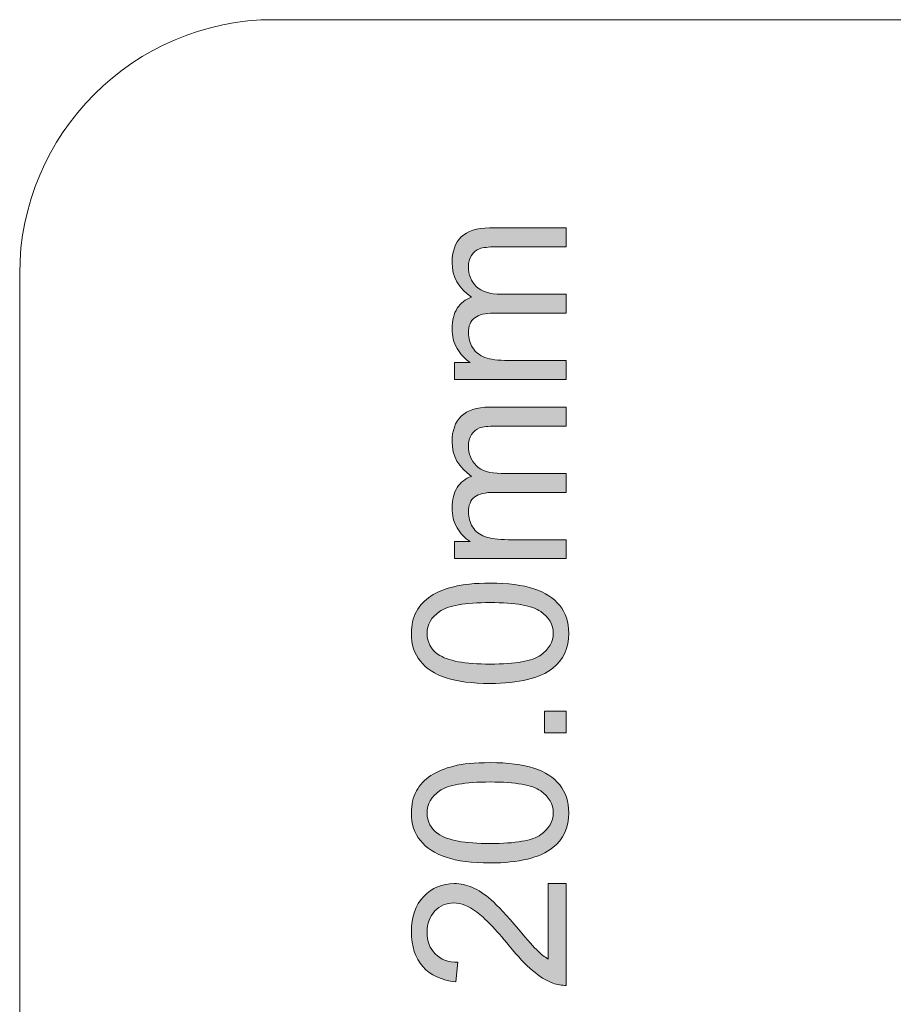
# Model space of a CAD drawing. Header units: millimetres. Extents: x 7 to 595, y -296 to -6.
# Tile 31 of 131: x 9 to 26, y -25 to -6. Entities that reach past the tile are written whole.
import ezdxf

# ---------------------------------------------------------------- set-up
doc = ezdxf.new("R2010")
doc.units = ezdxf.units.MM
doc.header["$MEASUREMENT"] = 0
doc.layers.add('Layer 1', color=7, linetype='Continuous', lineweight=0)

# ---------------------------------------------------------------- blocks, each defined once
blk = doc.blocks.new('Block_0')
at = {"layer": 'Layer 1', "true_color": 0x010101, "transparency": 33554687}
h = blk.add_hatch(color=18, dxfattribs=at)
edge = h.paths.add_edge_path()
edge.add_spline(control_points=[(19.357, -12.61), (19.357, -12.61), (17.159, -12.61), (17.159, -12.61), (17.159, -12.61), (17.159, -12.275), (17.159, -12.275), (17.159, -12.275), (17.47, -12.275), (17.47, -12.275), (17.363, -12.207), (17.276, -12.115), (17.211, -12.001), (17.145, -11.887), (17.113, -11.757), (17.113, -11.611), (17.113, -11.448), (17.147, -11.315), (17.214, -11.211), (17.282, -11.108), (17.375, -11.034), (17.497, -10.992), (17.241, -10.817), (17.113, -10.59), (17.113, -10.311), (17.113, -10.092), (17.173, -9.924), (17.294, -9.807), (17.414, -9.689), (17.6, -9.63), (17.85, -9.63), (17.85, -9.63), (19.357, -9.63), (19.357, -9.63), (19.357, -9.63), (19.357, -10.002), (19.357, -10.002), (19.357, -10.002), (17.974, -10.002), (17.974, -10.002), (17.826, -10.002), (17.718, -10.015), (17.653, -10.039), (17.587, -10.063), (17.535, -10.106), (17.495, -10.171), (17.454, -10.234), (17.435, -10.309), (17.435, -10.394), (17.435, -10.55), (17.486, -10.678), (17.588, -10.78), (17.691, -10.883), (17.856, -10.933), (18.082, -10.933), (18.082, -10.933), (19.357, -10.933), (19.357, -10.933), (19.357, -10.933), (19.357, -11.306), (19.357, -11.306), (19.357, -11.306), (17.931, -11.306), (17.931, -11.306), (17.766, -11.306), (17.641, -11.336), (17.559, -11.397), (17.476, -11.458), (17.435, -11.557), (17.435, -11.695), (17.435, -11.799), (17.462, -11.896), (17.517, -11.985), (17.572, -12.074), (17.653, -12.138), (17.759, -12.178), (17.865, -12.217), (18.018, -12.237), (18.218, -12.237), (18.218, -12.237), (19.357, -12.237), (19.357, -12.237), (19.357, -12.237), (19.357, -12.61), (19.357, -12.61)], knot_values=[0, 0, 0, 0, 1, 1, 1, 2, 2, 2, 3, 3, 3, 4, 4, 4, 5, 5, 5, 6, 6, 6, 7, 7, 7, 8, 8, 8, 9, 9, 9, 10, 10, 10, 11, 11, 11, 12, 12, 12, 13, 13, 13, 14, 14, 14, 15, 15, 15, 16, 16, 16, 17, 17, 17, 18, 18, 18, 19, 19, 19, 20, 20, 20, 21, 21, 21, 22, 22, 22, 23, 23, 23, 24, 24, 24, 25, 25, 25, 26, 26, 26, 27, 27, 27, 28, 28, 28, 28], degree=3, periodic=0)
h = blk.add_hatch(color=18, dxfattribs=at)
edge = h.paths.add_edge_path()
edge.add_spline(control_points=[(19.357, -16.136), (19.357, -16.136), (17.159, -16.136), (17.159, -16.136), (17.159, -16.136), (17.159, -15.802), (17.159, -15.802), (17.159, -15.802), (17.47, -15.802), (17.47, -15.802), (17.363, -15.733), (17.276, -15.641), (17.211, -15.527), (17.145, -15.413), (17.113, -15.283), (17.113, -15.137), (17.113, -14.975), (17.147, -14.841), (17.214, -14.738), (17.282, -14.634), (17.375, -14.561), (17.497, -14.518), (17.241, -14.343), (17.113, -14.117), (17.113, -13.837), (17.113, -13.619), (17.173, -13.45), (17.294, -13.333), (17.414, -13.215), (17.6, -13.156), (17.85, -13.156), (17.85, -13.156), (19.357, -13.156), (19.357, -13.156), (19.357, -13.156), (19.357, -13.528), (19.357, -13.528), (19.357, -13.528), (17.974, -13.528), (17.974, -13.528), (17.826, -13.528), (17.718, -13.541), (17.653, -13.565), (17.587, -13.589), (17.535, -13.633), (17.495, -13.697), (17.454, -13.76), (17.435, -13.835), (17.435, -13.921), (17.435, -14.076), (17.486, -14.204), (17.588, -14.307), (17.691, -14.409), (17.856, -14.46), (18.082, -14.46), (18.082, -14.46), (19.357, -14.46), (19.357, -14.46), (19.357, -14.46), (19.357, -14.832), (19.357, -14.832), (19.357, -14.832), (17.931, -14.832), (17.931, -14.832), (17.766, -14.832), (17.641, -14.863), (17.559, -14.923), (17.476, -14.984), (17.435, -15.083), (17.435, -15.221), (17.435, -15.325), (17.462, -15.422), (17.517, -15.511), (17.572, -15.6), (17.653, -15.664), (17.759, -15.704), (17.865, -15.744), (18.018, -15.764), (18.218, -15.764), (18.218, -15.764), (19.357, -15.764), (19.357, -15.764), (19.357, -15.764), (19.357, -16.136), (19.357, -16.136)], knot_values=[0, 0, 0, 0, 1, 1, 1, 2, 2, 2, 3, 3, 3, 4, 4, 4, 5, 5, 5, 6, 6, 6, 7, 7, 7, 8, 8, 8, 9, 9, 9, 10, 10, 10, 11, 11, 11, 12, 12, 12, 13, 13, 13, 14, 14, 14, 15, 15, 15, 16, 16, 16, 17, 17, 17, 18, 18, 18, 19, 19, 19, 20, 20, 20, 21, 21, 21, 22, 22, 22, 23, 23, 23, 24, 24, 24, 25, 25, 25, 26, 26, 26, 27, 27, 27, 28, 28, 28, 28], degree=3, periodic=0)
h = blk.add_hatch(color=18, dxfattribs=at)
edge = h.paths.add_edge_path()
edge.add_spline(control_points=[(17.862, -18.211), (18.361, -18.211), (18.693, -18.153), (18.856, -18.037), (19.021, -17.92), (19.103, -17.776), (19.103, -17.606), (19.103, -17.435), (19.02, -17.291), (18.856, -17.175), (18.691, -17.058), (18.36, -17), (17.862, -17), (17.363, -17), (17.032, -17.058), (16.868, -17.175), (16.704, -17.29), (16.622, -17.436), (16.622, -17.61), (16.622, -17.781), (16.695, -17.918), (16.839, -18.02), (17.023, -18.148), (17.365, -18.211), (17.862, -18.211)], knot_values=[0, 0, 0, 0, 1, 1, 1, 2, 2, 2, 3, 3, 3, 4, 4, 4, 5, 5, 5, 6, 6, 6, 7, 7, 7, 8, 8, 8, 8], degree=3, periodic=0)
edge = h.paths.add_edge_path()
edge.add_spline(control_points=[(17.861, -18.592), (17.503, -18.592), (17.214, -18.555), (16.995, -18.482), (16.776, -18.408), (16.607, -18.299), (16.489, -18.153), (16.371, -18.009), (16.313, -17.826), (16.313, -17.606), (16.313, -17.443), (16.345, -17.301), (16.411, -17.177), (16.476, -17.055), (16.571, -16.953), (16.695, -16.874), (16.817, -16.795), (16.968, -16.733), (17.145, -16.688), (17.322, -16.642), (17.561, -16.619), (17.861, -16.619), (18.216, -16.619), (18.504, -16.656), (18.723, -16.729), (18.942, -16.801), (19.111, -16.911), (19.23, -17.056), (19.348, -17.201), (19.407, -17.384), (19.407, -17.606), (19.407, -17.897), (19.304, -18.126), (19.095, -18.293), (18.841, -18.493), (18.43, -18.592), (17.861, -18.592), (17.861, -18.592), (17.861, -18.592), (17.861, -18.592)], knot_values=[0, 0, 0, 0, 1, 1, 1, 2, 2, 2, 3, 3, 3, 4, 4, 4, 5, 5, 5, 6, 6, 6, 7, 7, 7, 8, 8, 8, 9, 9, 9, 10, 10, 10, 11, 11, 11, 12, 12, 12, 13, 13, 13, 13], degree=3, periodic=0)
blk.add_hatch(color=18, dxfattribs=at).paths.add_polyline_path([(19.357, -19.561), (18.933, -19.561), (18.933, -19.137), (19.357, -19.137)])
h = blk.add_hatch(color=18, dxfattribs=at)
edge = h.paths.add_edge_path()
edge.add_spline(control_points=[(17.862, -21.742), (18.361, -21.742), (18.693, -21.684), (18.856, -21.567), (19.021, -21.451), (19.103, -21.307), (19.103, -21.136), (19.103, -20.966), (19.02, -20.822), (18.856, -20.705), (18.691, -20.589), (18.36, -20.531), (17.862, -20.531), (17.363, -20.531), (17.032, -20.589), (16.868, -20.705), (16.704, -20.821), (16.622, -20.966), (16.622, -21.141), (16.622, -21.311), (16.695, -21.448), (16.839, -21.55), (17.023, -21.678), (17.365, -21.742), (17.862, -21.742)], knot_values=[0, 0, 0, 0, 1, 1, 1, 2, 2, 2, 3, 3, 3, 4, 4, 4, 5, 5, 5, 6, 6, 6, 7, 7, 7, 8, 8, 8, 8], degree=3, periodic=0)
edge = h.paths.add_edge_path()
edge.add_spline(control_points=[(17.861, -22.123), (17.503, -22.123), (17.214, -22.086), (16.995, -22.013), (16.776, -21.939), (16.607, -21.829), (16.489, -21.684), (16.371, -21.539), (16.313, -21.356), (16.313, -21.136), (16.313, -20.974), (16.345, -20.831), (16.411, -20.708), (16.476, -20.585), (16.571, -20.484), (16.695, -20.405), (16.817, -20.326), (16.968, -20.264), (17.145, -20.218), (17.322, -20.173), (17.561, -20.15), (17.861, -20.15), (18.216, -20.15), (18.504, -20.187), (18.723, -20.259), (18.942, -20.332), (19.111, -20.441), (19.23, -20.587), (19.348, -20.731), (19.407, -20.915), (19.407, -21.136), (19.407, -21.428), (19.304, -21.657), (19.095, -21.823), (18.841, -22.023), (18.43, -22.123), (17.861, -22.123), (17.861, -22.123), (17.861, -22.123), (17.861, -22.123)], knot_values=[0, 0, 0, 0, 1, 1, 1, 2, 2, 2, 3, 3, 3, 4, 4, 4, 5, 5, 5, 6, 6, 6, 7, 7, 7, 8, 8, 8, 9, 9, 9, 10, 10, 10, 11, 11, 11, 12, 12, 12, 13, 13, 13, 13], degree=3, periodic=0)
h = blk.add_hatch(color=18, dxfattribs=at)
edge = h.paths.add_edge_path()
edge.add_spline(control_points=[(19.001, -22.526), (19.001, -22.526), (19.357, -22.526), (19.357, -22.526), (19.357, -22.526), (19.357, -24.532), (19.357, -24.532), (19.267, -24.535), (19.181, -24.52), (19.098, -24.488), (18.961, -24.437), (18.827, -24.354), (18.695, -24.241), (18.563, -24.127), (18.41, -23.965), (18.238, -23.754), (17.967, -23.426), (17.754, -23.203), (17.595, -23.086), (17.437, -22.969), (17.288, -22.911), (17.147, -22.911), (16.999, -22.911), (16.875, -22.964), (16.774, -23.069), (16.673, -23.175), (16.622, -23.314), (16.622, -23.484), (16.622, -23.664), (16.675, -23.807), (16.783, -23.915), (16.889, -24.023), (17.038, -24.078), (17.227, -24.079), (17.227, -24.079), (17.189, -24.46), (17.189, -24.46), (16.904, -24.434), (16.687, -24.335), (16.537, -24.164), (16.388, -23.993), (16.313, -23.764), (16.313, -23.475), (16.313, -23.184), (16.393, -22.954), (16.555, -22.784), (16.716, -22.614), (16.917, -22.53), (17.155, -22.53), (17.277, -22.53), (17.396, -22.554), (17.513, -22.605), (17.631, -22.654), (17.754, -22.736), (17.884, -22.851), (18.013, -22.967), (18.192, -23.158), (18.417, -23.425), (18.605, -23.649), (18.732, -23.793), (18.799, -23.856), (18.866, -23.92), (18.933, -23.972), (19.001, -24.014), (19.001, -24.014), (19.001, -22.526), (19.001, -22.526)], knot_values=[0, 0, 0, 0, 1, 1, 1, 2, 2, 2, 3, 3, 3, 4, 4, 4, 5, 5, 5, 6, 6, 6, 7, 7, 7, 8, 8, 8, 9, 9, 9, 10, 10, 10, 11, 11, 11, 12, 12, 12, 13, 13, 13, 14, 14, 14, 15, 15, 15, 16, 16, 16, 17, 17, 17, 18, 18, 18, 19, 19, 19, 20, 20, 20, 21, 21, 21, 22, 22, 22, 22], degree=3, periodic=0)
at = {"layer": 'Layer 1'}
blk.add_lwpolyline([(19.357, -19.561), (18.933, -19.561), (18.933, -19.137), (19.357, -19.137)], close=True, dxfattribs=at)
at = {"layer": 'Layer 1', "color": 240, "lineweight": 0, "true_color": 0xed2224}
blk.add_open_spline([(13.607, -5.532), (13.607, -5.532), (161.807, -5.532), (161.807, -5.532), (164.557, -5.532), (166.807, -7.782), (166.807, -10.532), (166.807, -10.532), (166.807, -79.532), (166.807, -79.532), (166.807, -79.532), (8.607, -79.532), (8.607, -79.532), (8.607, -79.532), (8.607, -10.532), (8.607, -10.532), (8.607, -7.782), (10.857, -5.532), (13.607, -5.532)], degree=3, knots=[0, 0, 0, 0, 1, 1, 1, 2, 2, 2, 3, 3, 3, 4, 4, 4, 5, 5, 5, 6, 6, 6, 6], dxfattribs=at)
at = {"layer": 'Layer 1'}
for points, knots in [([(19.357, -12.61), (19.357, -12.61), (17.159, -12.61), (17.159, -12.61), (17.159, -12.61), (17.159, -12.275), (17.159, -12.275), (17.159, -12.275), (17.47, -12.275), (17.47, -12.275), (17.363, -12.207), (17.276, -12.115), (17.211, -12.001), (17.145, -11.887), (17.113, -11.757), (17.113, -11.611), (17.113, -11.448), (17.147, -11.315), (17.214, -11.211), (17.282, -11.108), (17.375, -11.034), (17.497, -10.992), (17.241, -10.817), (17.113, -10.59), (17.113, -10.311), (17.113, -10.092), (17.173, -9.924), (17.294, -9.807), (17.414, -9.689), (17.6, -9.63), (17.85, -9.63), (17.85, -9.63), (19.357, -9.63), (19.357, -9.63), (19.357, -9.63), (19.357, -10.002), (19.357, -10.002), (19.357, -10.002), (17.974, -10.002), (17.974, -10.002), (17.826, -10.002), (17.718, -10.015), (17.653, -10.039), (17.587, -10.063), (17.535, -10.106), (17.495, -10.171), (17.454, -10.234), (17.435, -10.309), (17.435, -10.394), (17.435, -10.55), (17.486, -10.678), (17.588, -10.78), (17.691, -10.883), (17.856, -10.933), (18.082, -10.933), (18.082, -10.933), (19.357, -10.933), (19.357, -10.933), (19.357, -10.933), (19.357, -11.306), (19.357, -11.306), (19.357, -11.306), (17.931, -11.306), (17.931, -11.306), (17.766, -11.306), (17.641, -11.336), (17.559, -11.397), (17.476, -11.458), (17.435, -11.557), (17.435, -11.695), (17.435, -11.799), (17.462, -11.896), (17.517, -11.985), (17.572, -12.074), (17.653, -12.138), (17.759, -12.178), (17.865, -12.217), (18.018, -12.237), (18.218, -12.237), (18.218, -12.237), (19.357, -12.237), (19.357, -12.237), (19.357, -12.237), (19.357, -12.61), (19.357, -12.61)], [0, 0, 0, 0, 1, 1, 1, 2, 2, 2, 3, 3, 3, 4, 4, 4, 5, 5, 5, 6, 6, 6, 7, 7, 7, 8, 8, 8, 9, 9, 9, 10, 10, 10, 11, 11, 11, 12, 12, 12, 13, 13, 13, 14, 14, 14, 15, 15, 15, 16, 16, 16, 17, 17, 17, 18, 18, 18, 19, 19, 19, 20, 20, 20, 21, 21, 21, 22, 22, 22, 23, 23, 23, 24, 24, 24, 25, 25, 25, 26, 26, 26, 27, 27, 27, 28, 28, 28, 28]), ([(19.357, -16.136), (19.357, -16.136), (17.159, -16.136), (17.159, -16.136), (17.159, -16.136), (17.159, -15.802), (17.159, -15.802), (17.159, -15.802), (17.47, -15.802), (17.47, -15.802), (17.363, -15.733), (17.276, -15.641), (17.211, -15.527), (17.145, -15.413), (17.113, -15.283), (17.113, -15.137), (17.113, -14.975), (17.147, -14.841), (17.214, -14.738), (17.282, -14.634), (17.375, -14.561), (17.497, -14.518), (17.241, -14.343), (17.113, -14.117), (17.113, -13.837), (17.113, -13.619), (17.173, -13.45), (17.294, -13.333), (17.414, -13.215), (17.6, -13.156), (17.85, -13.156), (17.85, -13.156), (19.357, -13.156), (19.357, -13.156), (19.357, -13.156), (19.357, -13.528), (19.357, -13.528), (19.357, -13.528), (17.974, -13.528), (17.974, -13.528), (17.826, -13.528), (17.718, -13.541), (17.653, -13.565), (17.587, -13.589), (17.535, -13.633), (17.495, -13.697), (17.454, -13.76), (17.435, -13.835), (17.435, -13.921), (17.435, -14.076), (17.486, -14.204), (17.588, -14.307), (17.691, -14.409), (17.856, -14.46), (18.082, -14.46), (18.082, -14.46), (19.357, -14.46), (19.357, -14.46), (19.357, -14.46), (19.357, -14.832), (19.357, -14.832), (19.357, -14.832), (17.931, -14.832), (17.931, -14.832), (17.766, -14.832), (17.641, -14.863), (17.559, -14.923), (17.476, -14.984), (17.435, -15.083), (17.435, -15.221), (17.435, -15.325), (17.462, -15.422), (17.517, -15.511), (17.572, -15.6), (17.653, -15.664), (17.759, -15.704), (17.865, -15.744), (18.018, -15.764), (18.218, -15.764), (18.218, -15.764), (19.357, -15.764), (19.357, -15.764), (19.357, -15.764), (19.357, -16.136), (19.357, -16.136)], [0, 0, 0, 0, 1, 1, 1, 2, 2, 2, 3, 3, 3, 4, 4, 4, 5, 5, 5, 6, 6, 6, 7, 7, 7, 8, 8, 8, 9, 9, 9, 10, 10, 10, 11, 11, 11, 12, 12, 12, 13, 13, 13, 14, 14, 14, 15, 15, 15, 16, 16, 16, 17, 17, 17, 18, 18, 18, 19, 19, 19, 20, 20, 20, 21, 21, 21, 22, 22, 22, 23, 23, 23, 24, 24, 24, 25, 25, 25, 26, 26, 26, 27, 27, 27, 28, 28, 28, 28]), ([(17.861, -18.592), (17.503, -18.592), (17.214, -18.555), (16.995, -18.482), (16.776, -18.408), (16.607, -18.299), (16.489, -18.153), (16.371, -18.009), (16.313, -17.826), (16.313, -17.606), (16.313, -17.443), (16.345, -17.301), (16.411, -17.177), (16.476, -17.055), (16.571, -16.953), (16.695, -16.874), (16.817, -16.795), (16.968, -16.733), (17.145, -16.688), (17.322, -16.642), (17.561, -16.619), (17.861, -16.619), (18.216, -16.619), (18.504, -16.656), (18.723, -16.729), (18.942, -16.801), (19.111, -16.911), (19.23, -17.056), (19.348, -17.201), (19.407, -17.384), (19.407, -17.606), (19.407, -17.897), (19.304, -18.126), (19.095, -18.293), (18.841, -18.493), (18.43, -18.592), (17.861, -18.592), (17.861, -18.592), (17.861, -18.592), (17.861, -18.592)], [0, 0, 0, 0, 1, 1, 1, 2, 2, 2, 3, 3, 3, 4, 4, 4, 5, 5, 5, 6, 6, 6, 7, 7, 7, 8, 8, 8, 9, 9, 9, 10, 10, 10, 11, 11, 11, 12, 12, 12, 13, 13, 13, 13]), ([(17.862, -18.211), (18.361, -18.211), (18.693, -18.153), (18.856, -18.037), (19.021, -17.92), (19.103, -17.776), (19.103, -17.606), (19.103, -17.435), (19.02, -17.291), (18.856, -17.175), (18.691, -17.058), (18.36, -17), (17.862, -17), (17.363, -17), (17.032, -17.058), (16.868, -17.175), (16.704, -17.29), (16.622, -17.436), (16.622, -17.61), (16.622, -17.781), (16.695, -17.918), (16.839, -18.02), (17.023, -18.148), (17.365, -18.211), (17.862, -18.211)], [0, 0, 0, 0, 1, 1, 1, 2, 2, 2, 3, 3, 3, 4, 4, 4, 5, 5, 5, 6, 6, 6, 7, 7, 7, 8, 8, 8, 8]), ([(17.861, -22.123), (17.503, -22.123), (17.214, -22.086), (16.995, -22.013), (16.776, -21.939), (16.607, -21.829), (16.489, -21.684), (16.371, -21.539), (16.313, -21.356), (16.313, -21.136), (16.313, -20.974), (16.345, -20.831), (16.411, -20.708), (16.476, -20.585), (16.571, -20.484), (16.695, -20.405), (16.817, -20.326), (16.968, -20.264), (17.145, -20.218), (17.322, -20.173), (17.561, -20.15), (17.861, -20.15), (18.216, -20.15), (18.504, -20.187), (18.723, -20.259), (18.942, -20.332), (19.111, -20.441), (19.23, -20.587), (19.348, -20.731), (19.407, -20.915), (19.407, -21.136), (19.407, -21.428), (19.304, -21.657), (19.095, -21.823), (18.841, -22.023), (18.43, -22.123), (17.861, -22.123), (17.861, -22.123), (17.861, -22.123), (17.861, -22.123)], [0, 0, 0, 0, 1, 1, 1, 2, 2, 2, 3, 3, 3, 4, 4, 4, 5, 5, 5, 6, 6, 6, 7, 7, 7, 8, 8, 8, 9, 9, 9, 10, 10, 10, 11, 11, 11, 12, 12, 12, 13, 13, 13, 13]), ([(17.862, -21.742), (18.361, -21.742), (18.693, -21.684), (18.856, -21.567), (19.021, -21.451), (19.103, -21.307), (19.103, -21.136), (19.103, -20.966), (19.02, -20.822), (18.856, -20.705), (18.691, -20.589), (18.36, -20.531), (17.862, -20.531), (17.363, -20.531), (17.032, -20.589), (16.868, -20.705), (16.704, -20.821), (16.622, -20.966), (16.622, -21.141), (16.622, -21.311), (16.695, -21.448), (16.839, -21.55), (17.023, -21.678), (17.365, -21.742), (17.862, -21.742)], [0, 0, 0, 0, 1, 1, 1, 2, 2, 2, 3, 3, 3, 4, 4, 4, 5, 5, 5, 6, 6, 6, 7, 7, 7, 8, 8, 8, 8]), ([(19.001, -22.526), (19.001, -22.526), (19.357, -22.526), (19.357, -22.526), (19.357, -22.526), (19.357, -24.532), (19.357, -24.532), (19.267, -24.535), (19.181, -24.52), (19.098, -24.488), (18.961, -24.437), (18.827, -24.354), (18.695, -24.241), (18.563, -24.127), (18.41, -23.965), (18.238, -23.754), (17.967, -23.426), (17.754, -23.203), (17.595, -23.086), (17.437, -22.969), (17.288, -22.911), (17.147, -22.911), (16.999, -22.911), (16.875, -22.964), (16.774, -23.069), (16.673, -23.175), (16.622, -23.314), (16.622, -23.484), (16.622, -23.664), (16.675, -23.807), (16.783, -23.915), (16.889, -24.023), (17.038, -24.078), (17.227, -24.079), (17.227, -24.079), (17.189, -24.46), (17.189, -24.46), (16.904, -24.434), (16.687, -24.335), (16.537, -24.164), (16.388, -23.993), (16.313, -23.764), (16.313, -23.475), (16.313, -23.184), (16.393, -22.954), (16.555, -22.784), (16.716, -22.614), (16.917, -22.53), (17.155, -22.53), (17.277, -22.53), (17.396, -22.554), (17.513, -22.605), (17.631, -22.654), (17.754, -22.736), (17.884, -22.851), (18.013, -22.967), (18.192, -23.158), (18.417, -23.425), (18.605, -23.649), (18.732, -23.793), (18.799, -23.856), (18.866, -23.92), (18.933, -23.972), (19.001, -24.014), (19.001, -24.014), (19.001, -22.526), (19.001, -22.526)], [0, 0, 0, 0, 1, 1, 1, 2, 2, 2, 3, 3, 3, 4, 4, 4, 5, 5, 5, 6, 6, 6, 7, 7, 7, 8, 8, 8, 9, 9, 9, 10, 10, 10, 11, 11, 11, 12, 12, 12, 13, 13, 13, 14, 14, 14, 15, 15, 15, 16, 16, 16, 17, 17, 17, 18, 18, 18, 19, 19, 19, 20, 20, 20, 21, 21, 21, 22, 22, 22, 22])]:
    blk.add_open_spline(points, degree=3, knots=knots, dxfattribs=at)

msp = doc.modelspace()

# ---------------------------------------------------------------- block references
at = {"layer": 'Layer 1'}
msp.add_blockref('Block_0', (0, 0), dxfattribs=at)

doc.saveas('drawing.dxf')
